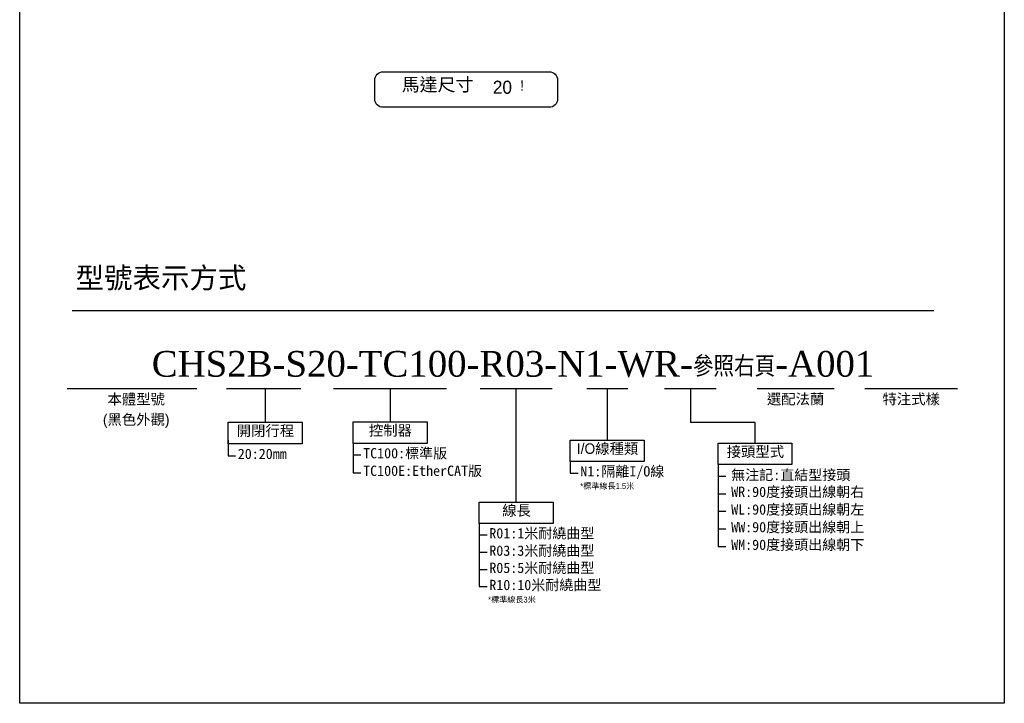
# Model space of a CAD drawing. Header units: inches. Extents: x 0 to 5655, y -2263 to 1330.
# Tile 1 of 231: x 0 to 958, y 0 to 665. Entities that reach past the tile are written whole.
import ezdxf

# ---------------------------------------------------------------- set-up
doc = ezdxf.new("R2010")
doc.units = ezdxf.units.IN
doc.header["$MEASUREMENT"] = 0
doc.layers.add('5', color=7, linetype='Continuous')
doc.styles.add('尺寸標註', font='romans.shx', dxfattribs={"bigfont": 'CHINESET.SHX'})
doc.styles.add('標題欄', font='txt')

msp = doc.modelspace()

# ---------------------------------------------------------------- linework, layer by layer
for p, q in [((51.193, 382.051), (889.399, 382.051)), ((46.14, 306.047), (172.453, 306.047)), ((201.222, 306.047), (273.45, 306.047)), ((238.805, 306.047), (238.805, 273.284)), ((305.361, 306.047), (415.361, 306.047)), ((360.361, 306.047), (360.361, 273.628)), ((448.112, 306.047), (518.112, 306.047)), ((483.112, 195.782), (483.112, 306.047)), ((551.654, 306.047), (591.654, 306.047)), ((571.654, 306.047), (571.654, 255.896)), ((627.506, 306.047), (677.506, 306.047)), ((652.506, 306.047), (652.506, 273.256)), ((717.382, 306.047), (792.382, 306.047)), ((822.382, 306.047), (912.382, 306.047)), ((715.45, 273.256), (652.506, 273.256)), ((715.45, 252.95), (715.45, 273.256)), ((360.471, 251.592), (360.471, 251.592))]:
    msp.add_line(p, q)
at = {"color": 2}
for p, q in [((202.854, 256.046), (202.854, 240.576)), ((324.409, 252.793), (324.409, 241.718)), ((324.409, 252.793), (324.409, 224.276)), ((202.854, 240.576), (209.844, 240.576)), ((324.409, 241.718), (332.059, 241.718)), ((535.703, 235.061), (535.703, 223.986)), ((679.498, 232.115), (679.498, 152.437)), ((324.409, 224.276), (332.059, 224.276)), ((535.703, 223.986), (543.353, 223.986)), ((679.498, 221.04), (687.148, 221.04)), ((679.498, 203.889), (687.148, 203.889)), ((679.498, 203.889), (687.148, 203.889)), ((679.498, 186.739), (687.148, 186.739)), ((679.498, 186.739), (687.148, 186.739)), ((447.16, 174.947), (447.16, 113.485)), ((447.16, 163.873), (454.81, 163.873)), ((679.498, 169.588), (687.148, 169.588)), ((679.498, 169.588), (687.148, 169.588)), ((447.16, 147.077), (454.81, 147.077)), ((447.16, 147.077), (454.81, 147.077)), ((679.498, 152.437), (687.148, 152.437)), ((679.498, 152.437), (687.148, 152.437)), ((447.16, 130.281), (454.81, 130.281)), ((447.16, 113.485), (454.81, 113.485))]:
    msp.add_line(p, q, dxfattribs=at)
for points in [[(0, 1329.753), (957.969, 1329.753), (957.969, 0), (0, 0)], [(202.854, 273.284), (274.757, 273.284), (274.757, 252.449), (202.854, 252.449)], [(324.409, 273.628), (396.312, 273.628), (396.312, 252.793), (324.409, 252.793)], [(535.703, 255.896), (607.606, 255.896), (607.606, 235.061), (535.703, 235.061)], [(679.498, 252.95), (751.401, 252.95), (751.401, 232.115), (679.498, 232.115)], [(447.16, 195.782), (519.063, 195.782), (519.063, 174.947), (447.16, 174.947)]]:
    msp.add_lwpolyline(points, close=True)
msp.add_lwpolyline([(353.428, 614.247), (515.295, 614.247, -0.4142136), (523.295, 606.247), (523.295, 587.644, -0.4142136), (515.295, 579.644), (353.428, 579.644, -0.4142136), (345.428, 587.644), (345.428, 606.247, -0.4142136)], format="xyb", close=True)

# ---------------------------------------------------------------- texts
at = {"layer": '5', "color": 0, "style": '尺寸標註'}
for s, insert, char_height, attachment_point in [('{\\fPMingLiU|b0|i0|c136|p18;馬達尺寸}', (406.578, 608.188), 12.8, 2), ('{\\fPMingLiU|b0|i0|c136|p18;20}', (469.665, 605.59), 12.8, 2), ('{\\fCommercialPi BT|b0|i0|c2|p18;\\C256;!}', (488.804, 605.868), 10, 2), ('{\\fPMingLiU|b0|i0|c136|p18;型號表示方式}', (54.346, 423.972), 20.31029, 1), ('{\\fPMingLiU|b0|i0|c136|p18;本體型號}', (113.36, 300.912), 10.24, 2), ('{\\fPMingLiU|b0|i0|c136|p18;選配法蘭}', (754.882, 301.047), 10.24, 2), ('{\\fPMingLiU|b0|i0|c136|p18;特注式樣}', (867.382, 301.047), 10.24, 2), ('{\\fPMingLiU|b0|i0|c136|p18;開閉行程}', (239.111, 270.22), 10.24, 2), ('{\\fPMingLiU|b0|i0|c136|p18;控制器}', (360.667, 270.564), 10.24, 2), ('{\\fPMingLiU|b0|i0|c136|p18;I/O線種類}', (571.961, 252.831), 10.24, 2), ('{\\fPMingLiU|b0|i0|c136|p18;接頭型式}', (715.756, 249.885), 10.24, 2), ('{\\fPMingLiU|b0|i0|c136|p18;線長}', (483.418, 192.718), 10.24, 2)]:
    msp.add_mtext(s, dxfattribs=dict(at, insert=insert, char_height=char_height, attachment_point=attachment_point))
at = {"layer": '5', "color": 7, "insert": (479.983, 329.876), "char_height": 25, "attachment_point": 5, "style": '尺寸標註'}
msp.add_mtext('{\\f@Batang|b0|i0|c136|p18;CHS2\\C6;B\\f@Batang|b0|i0|c129|p18;\\C7;-\\f@Batang|b0|i0|c136|p18;S20\\f@Batang|b0|i0|c129|p18;-\\f@Batang|b0|i0|c136|p18;TC100\\f@Batang|b0|i0|c129|p18;-\\f@Batang|b0|i0|c136|p18;R03\\f@Batang|b0|i0|c129|p18;-\\f@Batang|b0|i0|c136|p18;N1\\f@Batang|b0|i0|c129|p18;-\\f@Batang|b0|i0|c136|p18;WR-\\Fromans,chineset|c136;\\H0.8x;參照右頁\\f@Batang|b0|i0|c136|p18;\\H1.25x;\\C0;-A\\f@Batang|b0|i0|c129|p18;001}', dxfattribs=at)
at = {"layer": '5', "color": 6}
for s, insert, char_height, attachment_point, style in [('{\\fPMingLiU|b0|i0|c136|p18;(黑色外觀)}', (113.36, 281.161), 10.24, 2, '尺寸標註'), ('{\\fDFKai-SB|b0|i0|c136|p65;TC100:標準版}', (334.166, 248.238), 10, 1, '標題欄'), ('{\\fDFKai-SB|b0|i0|c136|p65;TC100E:EtherCAT版}', (334.166, 231.158), 10, 1, '標題欄'), ('{\\fDFKai-SB|b0|i0|c136|p65;WR:90度接頭出線朝右}', (692.235, 210.692), 10, 1, '標題欄'), ('{\\fDFKai-SB|b0|i0|c136|p65;WL:90度接頭出線朝左}', (692.235, 193.541), 10, 1, '標題欄'), ('{\\fDFKai-SB|b0|i0|c136|p65;WW:90度接頭出線朝上}', (692.235, 176.391), 10, 1, '標題欄'), ('{\\fDFKai-SB|b0|i0|c136|p65;R01:1米耐繞曲型}', (456.917, 170.392), 10, 1, '標題欄'), ('{\\fDFKai-SB|b0|i0|c136|p65;R03:3米耐繞曲型\\PR05:5米耐繞曲型\\PR10:10米耐繞曲型}', (456.917, 153.449), 10, 1, '標題欄'), ('{\\fDFKai-SB|b0|i0|c136|p65;WM:90度接頭出線朝下}', (692.235, 159.24), 10, 1, '標題欄')]:
    msp.add_mtext(s, dxfattribs=dict(at, insert=insert, char_height=char_height, attachment_point=attachment_point, style=style))
at = {"layer": '5', "color": 3, "char_height": 10, "attachment_point": 1, "style": '標題欄'}
for s, insert in [('20:20mm', (212.183, 247.618)), ('{\\fDFKai-SB|b0|i0|c136|p65;N1:隔離I/O線}', (545.459, 230.624)), ('{\\fDFKai-SB|b0|i0|c136|p65;無注記:直結型接頭}', (692.235, 227.103))]:
    msp.add_mtext(s, dxfattribs=dict(at, insert=insert))
at = {"layer": '5', "color": 1, "char_height": 5.632, "style": '尺寸標註'}
for s, insert, attachment_point in [('{\\fPMingLiU|b0|i0|c136|p18;*標準線長1.5米}', (571.659, 214.182), 2), ('{\\fPMingLiU|b0|i0|c136|p18;*標準線長3米}', (455.747, 103.681), 1)]:
    msp.add_mtext(s, dxfattribs=dict(at, insert=insert, attachment_point=attachment_point))

doc.saveas('drawing.dxf')
